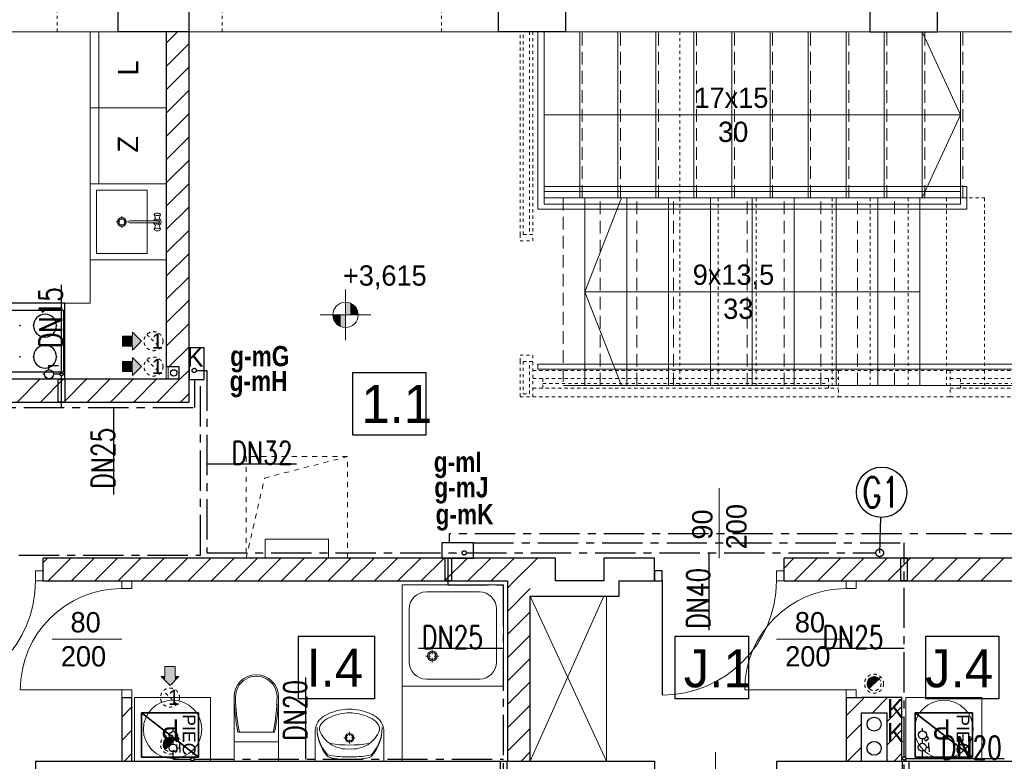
# Model space of a CAD drawing. Extents: x -220425 to -32551, y -64521 to 77206.
# Tile 49 of 59: x -179637 to -171876, y 36473 to 42319. Entities that reach past the tile are written whole.
import ezdxf
from ezdxf.enums import TextEntityAlignment as Align
from ezdxf.lldxf.tags import DXFTag

# ---------------------------------------------------------------- set-up
doc = ezdxf.new("R2010")
doc.units = 0
doc.header["$MEASUREMENT"] = 0
for name, pattern in [('Hidden Line', [50, 25, -25]), ('Hidden Line copy', [80, 40, -40]), ('Krawędzie ukryte', [150, 100, -50]), ('MITTE', [50.8, 31.75, -6.35, 6.35, -6.35])]:
    doc.linetypes.add(name, pattern=pattern)
for name, color, linetype in [('#op-kan-san', 3, 'Continuous'), ('#opisy', 252, 'Continuous'), ('_MK_opis gazu', 3, 'Continuous'), ('armatura', 6, 'Continuous'), ('Drzwi ArchiCAD', 7, 'Continuous')]:
    doc.layers.add(name, color=color, linetype=linetype)
for name, color, linetype, lineweight, true_color in [('Arch balustrady_Nr_Pióra__3', 7, 'Continuous', 18, 0xff6600), ('Arch drzwi_Nr_Pióra__4', 7, 'Continuous', 9, 0x029e21), ('Arch obudowy GK_Nr_Pióra__9', 7, 'Continuous', 13, 0x3dad99), ('Arch okna_Nr_Pióra__4', 7, 'Continuous', 9, 0x029e21), ('Arch schody_Nr_Pióra__25', 7, 'Continuous', 13, 0x40a5ff), ('Arch stropy_Nr_Pióra__4', 7, 'Continuous', 9, 0x029e21), ('arch wypelnienia_Nr_Pióra__89', 7, 'Continuous', 20, 0x71cebe), ('Arch wyposarzenie_Nr_Pióra__9', 7, 'Continuous', 13, 0x3dad99), ('Arch wyposazenie_Nr_Pióra__9', 7, 'Continuous', 13, 0x3dad99), ('Arch ściany zewnętrzne_Nr_Pióra__9', 7, 'Continuous', 13, 0x3dad99)]:
    doc.layers.add(name, color=color, linetype=linetype, lineweight=lineweight, true_color=true_color)
for name, color, linetype, lineweight in [('Arch IS_Nr_Pióra__52', 34, 'Continuous', 25), ('Arch IS_Nr_Pióra__75', 6, 'Continuous', 20), ('Arch kominy_Nr_Pióra__1', 7, 'Continuous', 25), ('Arch kominy_Nr_Pióra__10', 134, 'Continuous', 18), ('Arch kominy_Nr_Pióra__21', 7, 'Continuous', 9), ('Arch opisy_Nr_Pióra__21', 7, 'Continuous', 9), ('arch wypelnienia_Nr_Pióra__21', 7, 'Continuous', 9), ('Arch wyposazenie_Nr_Pióra__100', 2, 'Continuous', 25), ('Arch wyposazenie_Nr_Pióra__26', 5, 'Continuous', 35), ('Arch ściany nośne_Nr_Pióra__21', 7, 'Continuous', 9), ('Arch ściany nośne_Nr_Pióra__27', 7, 'Continuous', 30), ('Drzwi ArchiCAD_Nr_Pióra__27', 7, 'Continuous', 30), ('Drzwi ArchiCAD_Nr_Pióra__5', 7, 'Continuous', 13), ('INWENT OPISY_Nr_Pióra__52', 34, 'Continuous', 25), ('INWENT RZĘDNE_Nr_Pióra__21', 7, 'Continuous', 9), ('INWENT. DRZWI_Nr_Pióra__101', 8, 'Continuous', 13), ('INWENT. DRZWI_Nr_Pióra__5', 7, 'Continuous', 13), ('INWENT. OKNA_Nr_Pióra__101', 8, 'Continuous', 13), ('INWENT.ŚCIANY_Nr_Pióra__1', 7, 'Continuous', 25), ('INWENT.ŚCIANY_Nr_Pióra__101', 8, 'Continuous', 13), ('IS_Zimna_woda', 5, 'SOLID', 30), ('Istniejące schody_Nr_Pióra__21', 7, 'Continuous', 9), ('Istniejące schody_Nr_Pióra__5', 7, 'Continuous', 13), ('Istniejące stropy_Nr_Pióra__5', 7, 'Continuous', 13)]:
    doc.layers.add(name, color=color, linetype=linetype, lineweight=lineweight)
doc.styles.add('GENERATED_STYLE_2', font='txt')
doc.styles.add('GENERATED_STYLE_4', font='txt')
doc.styles.add('GENERATED_STYLE_6', font='txt')
doc.styles.add('GENERATED_STYLE_8', font='arial.ttf')
doc.styles.add('ROMANS', font='romans.shx', dxfattribs={"width": 0.85, "height": 0.11})
doc.styles.get("Standard").update_dxf_attribs({"font": 'txt', "bigfont": 'BIGFONT.SHX'})
tags = doc.linetypes.add('SOLID', pattern=[10, 10, 0]).pattern_tags.tags
tags[6:7] = [DXFTag(74, 4), DXFTag(75, 0), DXFTag(340, '0'), DXFTag(46, 0.0), DXFTag(50, 0.0), DXFTag(44, 0.0), DXFTag(45, 0.0)]
tags[4:5] = [DXFTag(74, 4), DXFTag(75, 0), DXFTag(340, '0'), DXFTag(46, 0.0), DXFTag(50, 0.0), DXFTag(44, 0.0), DXFTag(45, 0.0)]

# ---------------------------------------------------------------- blocks, each defined once
blk = doc.blocks.new('A$C68B81502')
at = {"color": 252}
for p, q in [((20241.7, 9058.3), (20241.7, 9552.4)), ((20241.7, 9552.4), (20817.7, 9552.4)), ((20817.7, 9552.4), (20817.7, 9058.3)), ((20817.7, 9058.3), (20241.7, 9058.3)), ((19811.7, 6979.1), (19811.7, 7473.2)), ((19811.7, 7473.2), (20411.7, 7473.2)), ((20411.7, 7473.2), (20411.7, 6979.1)), ((22783.3, 6979.1), (22783.3, 7473.2)), ((22783.3, 7473.2), (23359.3, 7473.2)), ((23359.3, 7473.2), (23359.3, 6979.1)), ((24757.4, 6979.1), (24757.4, 7473.2)), ((24757.4, 7473.2), (25333.4, 7473.2)), ((25333.4, 7473.2), (25333.4, 6979.1)), ((20411.7, 6979.1), (19811.7, 6979.1)), ((23359.3, 6979.1), (22783.3, 6979.1)), ((25333.4, 6979.1), (24757.4, 6979.1))]:
    blk.add_line(p, q, dxfattribs=at)
at = {"layer": 'Arch balustrady_Nr_Pióra__3', "color": 252, "linetype": 'Continuous'}
for p, q in [((21700, 10840), (21700, 12240)), ((21750, 10880), (21750, 12240)), ((21750, 11020), (25080, 11020)), ((21750, 10980), (25030, 10980)), ((25030, 10880), (25030, 10980)), ((25080, 10840), (25080, 11020)), ((21750, 10880), (25030, 10880)), ((21700, 10840), (25080, 10840)), ((21700, 9580), (21700, 9620)), ((21700, 9620), (27360, 9620)), ((21700, 9580), (27360, 9580))]:
    blk.add_line(p, q, dxfattribs=at)
at = {"layer": 'Arch IS_Nr_Pióra__52', "color": 252, "linetype": 'Continuous'}
for centre, radius in [((18830, 9550), 25), ((24350, 6780), 55), ((24350, 6590), 55)]:
    blk.add_circle(centre, radius, dxfattribs=at)
at = {"layer": 'Arch IS_Nr_Pióra__75', "linetype": 'Continuous'}
blk.add_line((21860, 7910), (22200, 7910), dxfattribs=at)
at = {"layer": 'Arch kominy_Nr_Pióra__1', "color": 252, "linetype": 'Continuous'}
for points in [[(18505, 9730), (18505, 9870), (18575, 9800)], [(18505, 9760), (18425, 9840), (18505, 9840)], [(18425, 9760), (18425, 9840), (18505, 9760)], [(18505, 9560), (18425, 9640), (18505, 9640)], [(18425, 9560), (18425, 9640), (18505, 9560)], [(18505, 9530), (18505, 9670), (18575, 9600)], [(18800, 7085), (18760, 7235), (18800, 7235)], [(18760, 7125), (18760, 7235), (18800, 7085)], [(18840, 7125), (18800, 7235), (18840, 7235)], [(18800, 7085), (18800, 7235), (18840, 7125)], [(18760, 7125), (18730, 7155), (18760, 7155)], [(18840, 7125), (18840, 7155), (18870, 7155)]]:
    blk.add_solid(points, dxfattribs=at)
at = {"layer": 'Arch kominy_Nr_Pióra__21', "color": 252, "linetype": 'Continuous'}
for p, q in [((18505, 9870), (18575, 9800)), ((18505, 9840), (18505, 9870)), ((18425, 9840), (18505, 9840)), ((18425, 9840), (18425, 9760)), ((18575, 9800), (18505, 9730)), ((18425, 9760), (18505, 9760)), ((18505, 9760), (18505, 9730)), ((18425, 9640), (18505, 9640)), ((18425, 9640), (18425, 9560)), ((18505, 9670), (18575, 9600)), ((18505, 9640), (18505, 9670)), ((18425, 9560), (18505, 9560)), ((18575, 9600), (18505, 9530)), ((18505, 9560), (18505, 9530)), ((18760, 7235), (18760, 7155)), ((18760, 7235), (18840, 7235)), ((18840, 7235), (18840, 7155)), ((18730, 7155), (18800, 7085)), ((18760, 7155), (18730, 7155)), ((18800, 7085), (18870, 7155)), ((18840, 7155), (18870, 7155))]:
    blk.add_line(p, q, dxfattribs=at)
at = {"layer": 'Arch kominy_Nr_Pióra__21', "color": 252, "linetype": 'Hidden Line'}
for p, q in [((18617, 9853), (18723, 9747)), ((18617, 9653), (18723, 9547)), ((24403, 7153), (24297, 7047)), ((18853, 6937), (18747, 7043)), ((18853, 6673), (18747, 6567))]:
    blk.add_line(p, q, dxfattribs=at)
for centre, radius in [((18670, 9800), 75), ((18670, 9600), 75), ((24350, 7100), 75), ((24350, 7100), 55), ((18800, 6990), 75), ((18800, 6620), 75), ((18800, 6620), 55)]:
    blk.add_circle(centre, radius, dxfattribs=at)
at = {"layer": 'Arch obudowy GK_Nr_Pióra__9', "color": 252, "linetype": 'Continuous'}
for p, q in [((18770, 9500), (18770, 9600)), ((18785, 9500), (18785, 9600))]:
    blk.add_line(p, q, dxfattribs=at)
at = {"layer": 'Arch okna_Nr_Pióra__4', "color": 252, "linetype": 'Continuous'}
for p, q in [((15970, 12240), (18390, 12240)), ((18950, 12240), (21390, 12240)), ((21920, 12240), (24320, 12240)), ((24850, 12240), (27250, 12240)), ((23130, 8090), (23130, 8640)), ((18420, 7450), (17870, 7450)), ((24130, 7450), (23580, 7450))]:
    blk.add_line(p, q, dxfattribs=at)
at = {"layer": 'Arch opisy_Nr_Pióra__21', "color": 252, "linetype": 'Continuous'}
for p, q in [((20241.7, 9058.3), (20241.7, 9552.4)), ((20241.7, 9552.4), (20817.7, 9552.4)), ((20817.7, 9552.4), (20817.7, 9058.3)), ((20817.7, 9058.3), (20241.7, 9058.3)), ((19811.7, 6979.1), (19811.7, 7473.2)), ((19811.7, 7473.2), (20411.7, 7473.2)), ((20411.7, 7473.2), (20411.7, 6979.1)), ((22783.3, 6979.1), (22783.3, 7473.2)), ((22783.3, 7473.2), (23359.3, 7473.2)), ((23359.3, 7473.2), (23359.3, 6979.1)), ((24757.4, 6979.1), (24757.4, 7473.2)), ((24757.4, 7473.2), (25333.4, 7473.2)), ((25333.4, 7473.2), (25333.4, 6979.1)), ((20411.7, 6979.1), (19811.7, 6979.1)), ((23359.3, 6979.1), (22783.3, 6979.1)), ((25333.4, 6979.1), (24757.4, 6979.1))]:
    blk.add_line(p, q, dxfattribs=at)
at = {"layer": 'Arch schody_Nr_Pióra__25', "color": 252, "linetype": 'Continuous'}
for p, q in [((22030, 10930), (22030, 12240)), ((22330, 10930), (22330, 12240)), ((22630, 10930), (22630, 12240)), ((22930, 10930), (22930, 12240)), ((23230, 10930), (23230, 12240)), ((23530, 10930), (23530, 12240)), ((23830, 10930), (23830, 12240)), ((24130, 10930), (24130, 12240)), ((24430, 10930), (24430, 12240)), ((24730, 10930), (24730, 12240)), ((25030, 10930), (25030, 12240)), ((22070, 9450), (22070, 10930)), ((22400, 9450), (22400, 10930)), ((22730, 9450), (22730, 10930)), ((23060, 9450), (23060, 10930)), ((23390, 9450), (23390, 10930)), ((23720, 9450), (23720, 10930)), ((24050, 9450), (24050, 10930)), ((24380, 9450), (24380, 10930)), ((24710, 9450), (24710, 10930))]:
    blk.add_line(p, q, dxfattribs=at)
at = {"layer": 'Arch stropy_Nr_Pióra__4', "color": 252, "linetype": 'Hidden Line copy'}
for p, q in [((19400, 8890), (19400, 8090)), ((20200, 8890), (19400, 8890)), ((19545.3, 8721), (20200, 8890)), ((20200, 8090), (20200, 8890)), ((19400, 8090), (19545.3, 8721)), ((19400, 8090), (20200, 8090))]:
    blk.add_line(p, q, dxfattribs=at)
at = {"layer": 'arch wypelnienia_Nr_Pióra__21', "color": 252, "linetype": 'Continuous'}
for p, q in [((24311.1, 7061.1), (24388.9, 7138.9)), ((18761.1, 6581.1), (18838.9, 6658.9))]:
    blk.add_line(p, q, dxfattribs=at)
for centre, start, end in [((24350, 7100), 45, 180), ((24350, 7100), 180, 225), ((18800, 6620), 45, 180), ((18800, 6620), 180, 225)]:
    blk.add_arc(centre, 55, start, end, dxfattribs=at)
at = {"layer": 'arch wypelnienia_Nr_Pióra__89', "color": 252, "linetype": 'Continuous'}
for points in [[(24350, 7100), (24311.1, 7138.9), (24350, 7155)], [(24350, 7100), (24350, 7155), (24388.9, 7138.9)], [(24299.2, 7079), (24295, 7100), (24299.2, 7110.1)], [(24311.1, 7061.1), (24299.2, 7110.1), (24311.1, 7138.9)], [(24299.2, 7079), (24299.2, 7110.1), (24311.1, 7061.1)], [(24311.1, 7061.1), (24311.1, 7138.9), (24350, 7100)], [(18800, 6620), (18761.1, 6658.9), (18800, 6675)], [(18800, 6620), (18800, 6675), (18838.9, 6658.9)], [(18749.2, 6599), (18745, 6620), (18749.2, 6630.1)], [(18761.1, 6581.1), (18749.2, 6630.1), (18761.1, 6658.9)], [(18749.2, 6599), (18749.2, 6630.1), (18761.1, 6581.1)], [(18761.1, 6581.1), (18761.1, 6658.9), (18800, 6620)]]:
    blk.add_solid(points, dxfattribs=at)
at = {"layer": 'Arch wyposarzenie_Nr_Pióra__9', "color": 252, "linetype": 'Continuous'}
for p, q in [((18677.4, 10800.4), (18676, 10797.6)), ((18688, 10760.1), (18676, 10797.6)), ((18676, 10797.6), (18677.4, 10794.8)), ((18677.4, 10800.4), (18681.2, 10805.6)), ((18677.4, 10794.8), (18681.6, 10792.3)), ((18684.7, 10807.6), (18681.2, 10805.6)), ((18681.6, 10792.3), (18688, 10790.5)), ((18690, 10809.1), (18684.7, 10807.6)), ((18688, 10790.5), (18695.8, 10789.5)), ((18696.5, 10810), (18690, 10809.1)), ((18695.8, 10789.5), (18704.2, 10789.5)), ((18703.5, 10810), (18696.5, 10810)), ((18710, 10809.1), (18703.5, 10810)), ((18704.2, 10789.5), (18712, 10790.5)), ((18715.3, 10807.6), (18710, 10809.1)), ((18712, 10760.1), (18724, 10797.6)), ((18712, 10790.5), (18718.4, 10792.3)), ((18718.8, 10805.6), (18715.3, 10807.6)), ((18718.4, 10792.3), (18722.6, 10794.8)), ((18722.6, 10800.4), (18718.8, 10805.6)), ((18724, 10797.6), (18722.6, 10800.4)), ((18722.6, 10794.8), (18724, 10797.6)), ((18374.5, 10740), (18403.3, 10740)), ((18420, 10756.7), (18420, 10785.5)), ((18420, 10694.5), (18420, 10723.3)), ((18436.7, 10740), (18465.5, 10740)), ((18701.4, 10747.9), (18481.1, 10747.9)), ((18481.1, 10732.1), (18701.4, 10732.1)), ((18688, 10719.9), (18676, 10682.4)), ((18712, 10719.9), (18724, 10682.4)), ((18677.4, 10685.2), (18676, 10682.4)), ((18676, 10682.4), (18677.4, 10679.6)), ((18681.6, 10687.7), (18677.4, 10685.2)), ((18677.4, 10679.6), (18681.2, 10674.4)), ((18681.2, 10674.4), (18684.7, 10672.4)), ((18688, 10689.5), (18681.6, 10687.7)), ((18684.7, 10672.4), (18690, 10670.9)), ((18695.8, 10690.5), (18688, 10689.5)), ((18690, 10670.9), (18696.5, 10670)), ((18704.2, 10690.5), (18695.8, 10690.5)), ((18696.5, 10670), (18703.5, 10670)), ((18703.5, 10670), (18710, 10670.9)), ((18712, 10689.5), (18704.2, 10690.5)), ((18710, 10670.9), (18715.3, 10672.4)), ((18718.4, 10687.7), (18712, 10689.5)), ((18715.3, 10672.4), (18718.8, 10674.4)), ((18722.6, 10685.2), (18718.4, 10687.7)), ((18722.6, 10679.6), (18718.8, 10674.4)), ((18724, 10682.4), (18722.6, 10685.2)), ((18722.6, 10679.6), (18724, 10682.4)), ((20630, 7880), (20630, 6490)), ((21430, 7880), (20630, 7880)), ((20630, 7880), (20630, 7080)), ((21430, 7880), (21430, 7080)), ((21238.8, 7823.7), (20821.2, 7823.7)), ((20686.2, 7688.7), (20686.2, 7271.2)), ((21373.8, 7688.7), (21373.8, 7271.2)), ((20852.3, 7317.8), (20816.6, 7317.8)), ((20867.8, 7333.3), (20867.8, 7369)), ((20867.8, 7266.6), (20867.8, 7302.3)), ((20919, 7317.8), (20883.3, 7317.8)), ((21430, 7080), (20630, 7080)), ((21238.8, 7136.2), (20821.2, 7136.2)), ((19945.1, 6490), (19945.1, 6718.5)), ((20215, 6690), (20215, 6718.8)), ((20485.1, 6490), (20485.1, 6718.5)), ((20198.3, 6673.3), (20169.5, 6673.3)), ((20215, 6627.8), (20215, 6656.7)), ((20260.5, 6673.3), (20231.7, 6673.3)), ((19945.1, 6490), (20485.1, 6490)), ((20300.2, 6490), (20130, 6490))]:
    blk.add_line(p, q, dxfattribs=at)
for centre, radius in [((18420, 10740), 35), ((18420, 10740), 25), ((20867.8, 7317.8), 39.4), ((20867.8, 7317.8), 28.1), ((18820, 6740), 230), ((24900, 6740), 230), ((20215, 6673.3), 35), ((20215, 6673.3), 25)]:
    blk.add_circle(centre, radius, dxfattribs=at)
for centre, radius, start, end in [((18481.1, 10740), 7.88, 90, 270), ((18700, 10740), 30, 117.97653, 164.77469), ((18700, 10740), 30, 195.22531, 242.02347), ((18700, 10740), 16.8, 208.05488, 151.94512), ((18700, 10740), 8, 280, 80), ((18700, 10740), 30, 297.97653, 62.02347), ((20821.2, 7688.7), 135, 90, 180), ((21238.8, 7688.7), 135, 0, 90), ((20821.2, 7271.2), 135, 180, 270), ((21238.8, 7271.2), 135, 270, 0), ((20082.3, 6724.4), 137.4, 128.74542, 182.45518), ((20129.4, 6665.4), 212.8, 117.15714, 128.68481), ((20191.7, 6572.7), 293, 99.99776, 129.28506), ((20228.8, 6456.4), 444.2, 94.20524, 116.2597), ((20215.1, 6553.4), 316.7, 76.43339, 103.56661), ((20215.1, 6630), 270, 85.98758, 94.01242), ((20201.4, 6456.4), 444.2, 63.7403, 85.79476), ((20238.5, 6572.7), 293, 50.71494, 80.00224), ((20300.9, 6665.4), 212.8, 51.31519, 62.84286), ((20347.9, 6724.4), 137.4, 357.54482, 51.25458), ((20298.6, 6748.1), 339.6, 179.09275, 219.33522), ((20264.1, 6749.9), 305.1, 179.32329, 221.47551), ((20059.1, 6738.1), 80.9, 130.80161, 183.93061), ((20131.6, 6748), 339.6, 320.74225, 0.98472), ((20166.1, 6749.8), 305.1, 318.60196, 0.75418), ((20371.1, 6738.1), 80.9, 356.06939, 49.19839), ((20202.2, 6821), 240.7, 201.55193, 237.15578), ((20228, 6821), 240.7, 302.84422, 338.44807), ((20215.1, 7600.8), 984.9, 261.17345, 278.82043), ((20195.8, 6824.9), 240.6, 238.94394, 274.60598), ((20234.4, 6824.9), 240.6, 265.39402, 301.05606), ((20069.2, 6577.6), 45, 221.47551, 262.16955), ((20070.7, 6561.4), 45, 219.33522, 257.30598), ((20220.3, 7676.1), 1153.8, 262.16955, 269.75502), ((20208.6, 7676.1), 1153.8, 270.32245, 277.90792), ((20361.2, 6577.8), 45, 277.90792, 318.60197), ((20359.7, 6561.6), 45, 282.77149, 320.74225), ((20209.4, 7176.9), 675.9, 257.30598, 270.51028), ((20220.2, 7176.9), 675.9, 269.56719, 282.77149)]:
    blk.add_arc(centre, radius, start, end, dxfattribs=at)
at = {"layer": 'Arch wyposazenie_Nr_Pióra__100', "color": 252, "linetype": 'Continuous'}
for p, q in [((17970, 10100), (17370, 10100)), ((17970, 9500), (17970, 10100)), ((17380, 10045), (17960, 10045)), ((17960, 10045), (17960, 9555)), ((17960, 9555), (17380, 9555)), ((17970, 9500), (17370, 9500))]:
    blk.add_line(p, q, dxfattribs=at)
for centre, start, end in [((17815, 9922.5), 0, 180), ((17815, 9922.5), 180, 0), ((17815, 9677.5), 0, 180), ((17815, 9677.5), 180, 0)]:
    blk.add_arc(centre, 90, start, end, dxfattribs=at)
for p in [(17615, 9922.5), (17725, 9922.5), (17905, 9922.5), (17615, 9677.5), (17725, 9677.5), (17905, 9677.5)]:
    blk.add_point(p, dxfattribs=at)
at = {"layer": 'Arch wyposazenie_Nr_Pióra__26', "color": 252, "linetype": 'Continuous'}
for p, q in [((19025, 6520), (18575, 6870)), ((18575, 6520), (18575, 6870)), ((18575, 6870), (19025, 6870)), ((19025, 6870), (19025, 6520)), ((25125, 6520), (24675, 6870)), ((24675, 6520), (24675, 6870)), ((24675, 6870), (25125, 6870)), ((25125, 6870), (25125, 6520)), ((19025, 6520), (18575, 6520)), ((25125, 6520), (24675, 6520))]:
    blk.add_line(p, q, dxfattribs=at)
at = {"layer": 'Arch wyposazenie_Nr_Pióra__9', "color": 252, "linetype": 'Continuous'}
for p, q in [((18170, 12240), (18170, 11640)), ((18770, 12240), (18170, 12240)), ((18170, 12240), (18170, 10100)), ((18240, 12240), (18240, 11640)), ((18770, 11640), (18770, 12240)), ((18170, 11640), (18770, 11640)), ((18170, 11040), (18170, 11640)), ((18170, 11640), (18770, 11640)), ((18240, 11040), (18240, 11640)), ((18770, 11640), (18770, 11040)), ((18770, 11040), (18170, 11040)), ((18170, 11040), (18770, 11040)), ((18170, 11040), (18170, 10440)), ((18720, 11040), (18220, 11040)), ((18770, 11040), (18770, 10440)), ((18220, 10490), (18220, 10990)), ((18220, 10990), (18620, 10990)), ((18620, 10990), (18620, 10490)), ((18620, 10490), (18220, 10490)), ((18170, 10440), (18770, 10440)), ((16490, 10100), (18170, 10100)), ((19550, 8240), (20050, 8240)), ((19550, 8090), (19550, 8240)), ((20050, 8240), (20050, 8090)), ((22240, 6490), (21640, 7790)), ((22220, 7790), (21640, 6490)), ((22240, 6490), (22240, 7790)), ((19120, 6990), (18520, 6990)), ((18520, 6990), (18520, 6490)), ((19120, 6490), (19120, 6990)), ((19305, 6996.1), (19305, 6640)), ((19655, 6996.1), (19655, 6640)), ((25200, 6990), (24600, 6990)), ((24600, 6990), (24600, 6490)), ((25200, 6490), (25200, 6990)), ((19624.8, 6717.8), (19335.2, 6717.8)), ((19305, 6640), (19305, 6490)), ((19305, 6640), (19655, 6640)), ((19655, 6640), (19655, 6490)), ((18520, 6490), (19120, 6490)), ((24600, 6490), (25200, 6490))]:
    blk.add_line(p, q, dxfattribs=at)
for centre, major_axis, start_param, end_param in [((19480, 6996.1), (-175, 0), 3.141593, 6.283185), ((19480, 6996.1), (-163.6, 0), 3.141593, 6.298351), ((20806.2, 7016.1), (-1501.3, 0), 0.013398, 0.201367), ((20806.2, 7016.1), (-1489.9, 0), 0.013398, 0.202926), ((18153.8, 7016.1), (-1489.9, 0), 2.938667, 3.128195), ((18153.8, 7016.1), (-1501.3, 0), 2.940225, 3.128195)]:
    blk.add_ellipse(centre, major_axis=major_axis, ratio=0.99359, start_param=start_param, end_param=end_param, dxfattribs=at)
at = {"layer": 'Arch ściany nośne_Nr_Pióra__21', "color": 252, "linetype": 'Continuous'}
for p, q in [((18770, 12150.1), (18859.9, 12240)), ((18770, 11966.2), (18950, 12146.2)), ((18770, 11782.4), (18950, 11962.4)), ((18770, 11598.5), (18950, 11778.5)), ((18770, 11414.7), (18950, 11594.7)), ((18770, 11230.8), (18950, 11410.8)), ((18770, 11047), (18950, 11227)), ((18770, 10863.1), (18950, 11043.1)), ((18770, 10679.3), (18950, 10859.3)), ((18770, 10495.4), (18950, 10675.4)), ((18770, 10311.6), (18950, 10491.6)), ((18770, 10127.8), (18950, 10307.8)), ((18770, 9943.9), (18950, 10123.9)), ((18770, 9760.1), (18950, 9940.1)), ((18793.8, 9600), (18950, 9756.2)), ((18872.4, 9494.7), (18950, 9572.4)), ((17594.6, 9320), (17774.6, 9500)), ((17778.4, 9320), (17958.4, 9500)), ((17962.2, 9320), (18142.2, 9500)), ((18146.1, 9320), (18326.1, 9500)), ((18329.9, 9320), (18509.9, 9500)), ((18513.8, 9320), (18693.8, 9500)), ((18697.6, 9320), (18872.4, 9494.7)), ((18881.5, 9320), (18928.9, 9367.4)), ((18928.9, 9367.4), (18950, 9388.5)), ((17800, 8054.7), (17835.3, 8090)), ((17839.2, 7910), (18019.2, 8090)), ((18023, 7910), (18203, 8090)), ((18206.9, 7910), (18386.9, 8090)), ((18390.7, 7910), (18570.7, 8090)), ((18574.6, 7910), (18754.6, 8090)), ((18758.4, 7910), (18938.4, 8090)), ((18942.3, 7910), (19122.3, 8090)), ((19126.1, 7910), (19306.1, 8090)), ((19310, 7910), (19490, 8090)), ((19493.8, 7910), (19673.8, 8090)), ((19677.7, 7910), (19857.7, 8090)), ((19861.5, 7910), (20041.5, 8090)), ((20045.4, 7910), (20225.4, 8090)), ((20229.2, 7910), (20409.2, 8090)), ((20413.1, 7910), (20593.1, 8090)), ((20596.9, 7910), (20776.9, 8090)), ((20780.7, 7910), (20960.7, 8090)), ((20964.6, 7910), (21144.6, 8090)), ((21148.4, 7910), (21328.4, 8090)), ((21332.3, 7910), (21512.3, 8090)), ((21516.1, 7910), (21696.1, 8090)), ((23640, 8011.5), (23718.5, 8090)), ((23722.3, 7910), (23902.3, 8090)), ((23906.2, 7910), (24086.2, 8090)), ((24090, 7910), (24270, 8090)), ((24273.9, 7910), (24453.9, 8090)), ((24457.7, 7910), (24637.7, 8090)), ((24641.6, 7910), (24821.6, 8090)), ((24825.4, 7910), (25005.4, 8090)), ((25009.2, 7910), (25189.2, 8090)), ((25193.1, 7910), (25373.1, 8090)), ((21460, 7853.9), (21516.1, 7910)), ((21460, 7670), (21640, 7850)), ((21460, 7486.2), (21640, 7666.2)), ((21460, 7302.3), (21640, 7482.3)), ((21460, 7118.5), (21640, 7298.5)), ((21460, 6934.6), (21640, 7114.6)), ((24250, 6966.9), (24273.1, 6990)), ((24336.9, 6870), (24456.9, 6990)), ((18420, 6836.2), (18500, 6916.2)), ((21460, 6750.8), (21640, 6930.8)), ((24130, 6846.9), (24250, 6966.9)), ((24450, 6799.2), (24570, 6919.2)), ((24130, 6663.1), (24250, 6783.1)), ((18420, 6652.3), (18500, 6732.3)), ((21460, 6566.9), (21640, 6746.9)), ((24450, 6615.4), (24570, 6735.4)), ((24140.8, 6490), (24250, 6599.2)), ((18441.5, 6490), (18500, 6548.5)), ((21566.9, 6490), (21640, 6563.1)), ((24508.5, 6490), (24570, 6551.5))]:
    blk.add_line(p, q, dxfattribs=at)
at = {"layer": 'Arch ściany nośne_Nr_Pióra__27', "color": 252, "linetype": 'Continuous'}
for p, q in [((18950, 12240), (18770, 12240)), ((18770, 12240), (18770, 9600)), ((18950, 9600), (18950, 12240)), ((18770, 9600), (18870, 9600)), ((18870, 9600), (18870, 9500)), ((18950, 9320), (18950, 9600)), ((18870, 9500), (12760, 9500)), ((12640, 9320), (18950, 9320)), ((21840, 8090), (17800, 8090)), ((17800, 7990), (17800, 8090)), ((21840, 7910), (21840, 8090)), ((22220, 8090), (22220, 7910)), ((22340, 8090), (22220, 8090)), ((22620, 8090), (22340, 8090)), ((22620, 7990), (22620, 8090)), ((22620, 7990), (22620, 8090)), ((27360, 8090), (23640, 8090)), ((23640, 7990), (23640, 8090)), ((17800, 7910), (17800, 7990)), ((22620, 7910), (22620, 7990)), ((22620, 7990), (22620, 7910)), ((22680, 7990), (22620, 7990)), ((22620, 7910), (22620, 7990)), ((22620, 7910), (22620, 7990)), ((22680, 7910), (22680, 7990)), ((23640, 7910), (23640, 7990)), ((17800, 7910), (18420, 7910)), ((18420, 7910), (18500, 7910)), ((18500, 7910), (21460, 7910)), ((21460, 7910), (21460, 6490)), ((22220, 7910), (21840, 7910)), ((22340, 7790), (22340, 7910)), ((22340, 7910), (22620, 7910)), ((22619.2, 7910), (22620, 7910.8)), ((22620, 7910), (22680, 7910)), ((22680, 7910), (22680, 7010)), ((23640, 7910), (24130, 7910)), ((24130, 7910), (24210, 7910)), ((24210, 7910), (24250, 7910)), ((24250, 7910), (27360, 7910)), ((21640, 6490), (21640, 7790)), ((21640, 7790), (21840, 7790)), ((21840, 7790), (22220, 7790)), ((22220, 7790), (22340, 7790)), ((18420, 6990), (18420, 6490)), ((18420, 6990), (18500, 6990)), ((18500, 6490), (18500, 6990)), ((24130, 6990), (24130, 6490)), ((24130, 6990), (24210, 6990)), ((24210, 6990), (24250, 6990)), ((24570, 6990), (24250, 6990)), ((24570, 6490), (24570, 6990)), ((24250, 6490), (24250, 6870)), ((24250, 6870), (24450, 6870)), ((24450, 6870), (24450, 6490)), ((18420, 6490), (18500, 6490)), ((21460, 6490), (21640, 6490)), ((24130, 6490), (24250, 6490)), ((24450, 6490), (24570, 6490))]:
    blk.add_line(p, q, dxfattribs=at)
at = {"layer": 'Arch ściany zewnętrzne_Nr_Pióra__9', "color": 252, "linetype": 'Continuous'}
blk.add_line((19655, 6490), (19305, 6490), dxfattribs=at)
at = {"layer": 'Drzwi ArchiCAD_Nr_Pióra__27', "color": 252, "linetype": 'Continuous'}
for p, q in [((17800, 7910), (17800, 7990)), ((22620, 7910), (22620, 7990)), ((23640, 7910), (23640, 7990)), ((23640, 7910), (23640, 7990)), ((18420, 7910), (18500, 7910)), ((24130, 7910), (24210, 7910)), ((18420, 6990), (18500, 6990)), ((24130, 6990), (24210, 6990))]:
    blk.add_line(p, q, dxfattribs=at)
at = {"layer": 'Drzwi ArchiCAD_Nr_Pióra__5', "color": 252, "linetype": 'Continuous'}
for p, q in [((17740, 7990), (17740, 7910)), ((17800, 7990), (17740, 7990)), ((17800, 7910), (17800, 7990)), ((22680, 7990), (22620, 7990)), ((22620, 7990), (22620, 7910)), ((22680, 7910), (22680, 7990)), ((23580, 7990), (23580, 7910)), ((23640, 7990), (23580, 7990)), ((23640, 7990), (23580, 7990)), ((23580, 7990), (23580, 7910)), ((23640, 7910), (23640, 7990)), ((23640, 7910), (23640, 7990)), ((17740, 7910), (17800, 7910)), ((18420, 7910), (18500, 7910)), ((18420, 7850), (18420, 7910)), ((18500, 7850), (18420, 7850)), ((18500, 7910), (18500, 7850)), ((22620, 7910), (22680, 7910)), ((22680, 7910), (22680, 7010)), ((23580, 7910), (23640, 7910)), ((23580, 7910), (23640, 7910)), ((24130, 7910), (24210, 7910)), ((24130, 7850), (24130, 7910)), ((24210, 7850), (24130, 7850)), ((24210, 7910), (24210, 7850)), ((18420, 7050), (17620, 7050)), ((18420, 7050), (18500, 7050)), ((18420, 6990), (18420, 7050)), ((18500, 6990), (18420, 6990)), ((18500, 7050), (18500, 6990)), ((24130, 7050), (23330, 7050)), ((24130, 7050), (24210, 7050)), ((24130, 6990), (24130, 7050)), ((24210, 6990), (24130, 6990)), ((24210, 7050), (24210, 6990))]:
    blk.add_line(p, q, dxfattribs=at)
for centre, radius, start, end in [((16840, 7910), 900, 270, 0), ((18420, 7050), 800, 90, 180), ((22680, 7910), 900, 270, 0), ((22680, 7910), 900, 270, 0), ((24130, 7050), 800, 90, 180)]:
    blk.add_arc(centre, radius, start, end, dxfattribs=at)
at = {"layer": 'INWENT RZĘDNE_Nr_Pióra__21', "color": 252, "linetype": 'Continuous'}
for p, q in [((20183.7, 9807.2), (20183.7, 10207.2)), ((19983.7, 10007.2), (20383.7, 10007.2))]:
    blk.add_line(p, q, dxfattribs=at)
blk.add_circle((20183.7, 10007.2), 100, dxfattribs=at)
for points in [[(20183.7, 10007.2), (20183.7, 10107.2), (20221.9, 10007.2)], [(20221.9, 10007.2), (20183.7, 10107.2), (20221.9, 10099.6)], [(20221.9, 10007.2), (20221.9, 10099.6), (20254.4, 10007.2)], [(20254.4, 10007.2), (20221.9, 10099.6), (20254.4, 10077.9)], [(20254.4, 10007.2), (20254.4, 10077.9), (20276.1, 10007.2)], [(20276.1, 10007.2), (20254.4, 10077.9), (20276.1, 10045.5)], [(20276.1, 10007.2), (20276.1, 10045.5), (20283.7, 10007.2)], [(20091.3, 9968.9), (20083.7, 10007.2), (20091.3, 10007.2)], [(20091.3, 9968.9), (20091.3, 10007.2), (20113, 9936.5)], [(20113, 9936.5), (20091.3, 10007.2), (20113, 10007.2)], [(20113, 9936.5), (20113, 10007.2), (20145.4, 9914.8)], [(20145.4, 9914.8), (20113, 10007.2), (20145.4, 10007.2)], [(20145.4, 9914.8), (20145.4, 10007.2), (20183.7, 9907.2)], [(20183.7, 9907.2), (20145.4, 10007.2), (20183.7, 10007.2)]]:
    blk.add_solid(points, dxfattribs=at)
at = {"layer": 'INWENT. DRZWI_Nr_Pióra__101', "color": 252, "linetype": 'Hidden Line'}
for p, q in [((21560, 10640), (21560, 10590)), ((21660, 10590), (21660, 10640)), ((21560, 10590), (21660, 10590)), ((21560, 9690), (21660, 9690)), ((21560, 9640), (21560, 9690)), ((21660, 9690), (21660, 9640))]:
    blk.add_line(p, q, dxfattribs=at)
at = {"layer": 'INWENT. DRZWI_Nr_Pióra__5', "color": 252, "linetype": 'Continuous'}
blk.add_line((23100, 5660), (23100, 6560), dxfattribs=at)
at = {"layer": 'INWENT. OKNA_Nr_Pióra__101', "color": 252, "linetype": 'Hidden Line'}
for p, q in [((21660, 9505), (24070, 9505)), ((21740, 9430), (21740, 9505)), ((23990, 9430), (23990, 9505)), ((24950, 9505), (27360, 9505)), ((25030, 9430), (25030, 9505)), ((21660, 9430), (24070, 9430)), ((21740, 9467.5), (23990, 9467.5)), ((24950, 9430), (27360, 9430)), ((25030, 9467.5), (27280, 9467.5))]:
    blk.add_line(p, q, dxfattribs=at)
at = {"layer": 'INWENT.ŚCIANY_Nr_Pióra__1', "color": 252, "linetype": 'Continuous'}
for p, q in [((18390, 12240), (18390, 12660)), ((18950, 12240), (18950, 12660)), ((21390, 12240), (21390, 12660)), ((21920, 12240), (21920, 12660)), ((24320, 12240), (24320, 12660)), ((24850, 12240), (24850, 12660)), ((18950, 12240), (18390, 12240)), ((21920, 12240), (21390, 12240)), ((24320, 12240), (24850, 12240)), ((17740, 6490), (22620, 6490)), ((17740, 6490), (17740, 6070)), ((22620, 6490), (22620, 6070)), ((23580, 6490), (28580, 6490)), ((23580, 6490), (23580, 6070))]:
    blk.add_line(p, q, dxfattribs=at)
at = {"layer": 'INWENT.ŚCIANY_Nr_Pióra__101', "color": 252, "linetype": 'Hidden Line'}
for p, q in [((17910, 12240), (17910, 12445)), ((19210, 12240), (19210, 12445)), ((20940, 12240), (20940, 12445)), ((17910, 12240), (18390, 12240)), ((18950, 12240), (19210, 12240)), ((21390, 12240), (20940, 12240)), ((21560, 10640), (21560, 12240)), ((21585, 10640), (21585, 12240)), ((21635, 12240), (21635, 10640)), ((21660, 12240), (21660, 10640)), ((22820, 12240), (22820, 10930)), ((22820, 10930), (22820, 9570)), ((23120, 10930), (23120, 9570)), ((23420, 10930), (23420, 9570)), ((23720, 10930), (23720, 9570)), ((24020, 10930), (24020, 9570)), ((24320, 10930), (24320, 9570)), ((24620, 10930), (24620, 9570)), ((24920, 10930), (24920, 9570)), ((25050, 10930), (25220, 10930)), ((25220, 10930), (25220, 9570)), ((21660, 10640), (21560, 10640)), ((21560, 9640), (21560, 9360)), ((21660, 9640), (21560, 9640)), ((21585, 9640), (21585, 9385)), ((21635, 9385), (21635, 9640)), ((21660, 9360), (21660, 9640)), ((21660, 9570), (24070, 9570)), ((22820, 9570), (22820, 9450)), ((23120, 9570), (23120, 9450)), ((23420, 9570), (23420, 9450)), ((23720, 9570), (23720, 9450)), ((24020, 9570), (24020, 9450)), ((24070, 9570), (24950, 9570)), ((24070, 9570), (24070, 9360)), ((24320, 9570), (24320, 9450)), ((24620, 9570), (24620, 9450)), ((24920, 9570), (24920, 9450)), ((24950, 9570), (27360, 9570)), ((24950, 9570), (24950, 9360)), ((25220, 9570), (25220, 9450)), ((21560, 9360), (21660, 9360)), ((21585, 9385), (21635, 9385)), ((21660, 9360), (24070, 9360)), ((24070, 9360), (24950, 9360)), ((24950, 9360), (27360, 9360))]:
    blk.add_line(p, q, dxfattribs=at)
at = {"layer": 'Istniejące schody_Nr_Pióra__5', "color": 252, "linetype": 'Krawędzie ukryte'}
for p, q in [((22050, 10930), (22050, 12240)), ((22350, 10930), (22350, 12240)), ((22650, 10930), (22650, 12240)), ((22950, 10930), (22950, 12240)), ((23250, 10930), (23250, 12240)), ((23550, 10930), (23550, 12240)), ((23850, 10930), (23850, 12240)), ((24150, 10930), (24150, 12240)), ((24450, 10930), (24450, 12240)), ((24750, 10930), (24750, 12240)), ((25050, 10930), (25050, 12240)), ((21900, 10930), (21900, 9450)), ((22190, 9450), (22190, 10930)), ((22480, 9450), (22480, 10930)), ((22770, 9450), (22770, 10930)), ((23060, 9450), (23060, 10930)), ((23350, 9450), (23350, 10930)), ((23640, 9450), (23640, 10930)), ((23930, 9450), (23930, 10930)), ((24220, 9450), (24220, 10930)), ((24510, 9450), (24510, 10930))]:
    blk.add_line(p, q, dxfattribs=at)
at = {"layer": 'Istniejące schody_Nr_Pióra__5', "color": 252, "linetype": 'Continuous'}
for p, q in [((25030, 11585), (24730, 12240)), ((21750, 11585), (25030, 11585)), ((25030, 11585), (24730, 10930)), ((21900, 10930), (24510, 10930)), ((22360, 10930), (22070, 10190)), ((22820, 10930), (25050, 10930)), ((22070, 10190), (22360, 9450)), ((24710, 10190), (22070, 10190))]:
    blk.add_line(p, q, dxfattribs=at)
at = {"layer": 'Istniejące stropy_Nr_Pióra__5', "color": 252, "linetype": 'Continuous'}
for p, q in [((21750, 12240), (21750, 10930)), ((21750, 10930), (21900, 10930)), ((27360, 9450), (21900, 9450))]:
    blk.add_line(p, q, dxfattribs=at)
at = {"layer": 'Arch drzwi_Nr_Pióra__4', "color": 252, "linetype": 'Continuous', "style": 'GENERATED_STYLE_6'}
for s, p in [('90', (23075.8, 8235.5)), ('200', (23344.5, 8159.3))]:
    blk.add_text(s, height=160, rotation=90, dxfattribs=at).set_placement(p)
for s, p in [('80', (18015.5, 7504.2)), ('80', (23725.5, 7504.2)), ('200', (17939.3, 7235.5)), ('200', (23649.3, 7235.5))]:
    blk.add_text(s, height=160, dxfattribs=at).set_placement(p)
at = {"layer": 'Arch kominy_Nr_Pióra__10', "color": 252, "linetype": 'Continuous', "style": 'GENERATED_STYLE_6'}
for p in [(18655.7, 9741.8), (18655.7, 9541.8), (18785.7, 6931.8)]:
    blk.add_text('1', height=120, dxfattribs=at).set_placement(p)
at = {"layer": 'Arch opisy_Nr_Pióra__21', "color": 252, "linetype": 'Continuous', "style": 'GENERATED_STYLE_4'}
for s, p in [('1.1', (20308.3, 9155.4)), ('I.4', (19875.9, 7076.2)), ('J.1', (22849.9, 7071.1)), ('J.4', (24752.5, 7071.1))]:
    blk.add_text(s, height=300, dxfattribs=at).set_placement(p)
at = {"layer": 'Arch opisy_Nr_Pióra__21', "color": 252, "linetype": 'Continuous', "style": 'GENERATED_STYLE_8'}
for p in [(18900.5, 6859.4), (25000.5, 6859.4)]:
    blk.add_text('PIEC', height=100, rotation=270, dxfattribs=at).set_placement(p)
at = {"layer": 'Arch wyposazenie_Nr_Pióra__9', "color": 252, "linetype": 'Continuous', "style": 'GENERATED_STYLE_6'}
for s, rotation, p in [('L', 90, (18549.6, 11894.3)), ('Z', 90, (18548.3, 11286.7)), ('P', 180, (18873.3, 6818.3)), ('P', 180, (24953.3, 6818.3))]:
    blk.add_text(s, height=160, rotation=rotation, dxfattribs=at).set_placement(p)
at = {"layer": 'INWENT OPISY_Nr_Pióra__52', "color": 252, "linetype": 'Continuous', "style": 'GENERATED_STYLE_6'}
for p in [(18930, 9600.2), (24450, 6830.2), (24450, 6640.2)]:
    blk.add_text('K', height=150, dxfattribs=at).set_placement(p)
at = {"layer": 'INWENT RZĘDNE_Nr_Pióra__21', "color": 252, "linetype": 'Continuous', "style": 'GENERATED_STYLE_2'}
blk.add_text('+3,615', height=160, dxfattribs=at).set_placement((20162.8, 10237.7))
at = {"layer": 'Istniejące schody_Nr_Pióra__21', "color": 252, "linetype": 'Continuous', "style": 'GENERATED_STYLE_6'}
for s, p in [('17x15', (22933.8, 11639.2)), ('30', (23120.5, 11370.5)), ('9x13,5', (22920.5, 10244.2)), ('33', (23160.5, 9975.5))]:
    blk.add_text(s, height=160, dxfattribs=at).set_placement(p)

msp = doc.modelspace()

# ---------------------------------------------------------------- linework, layer by layer
at = {"layer": '#op-kan-san', "color": 7}
for p, q in [((-179307.825, 39524.302), (-179307.825, 40230.269)), ((-178895.003, 38577.247), (-178895.003, 39260.913)), ((-178162.757, 38818.82), (-177456.469, 38818.82)), ((-174203.256, 37506.489), (-174203.256, 38115.617)), ((-176494.325, 37365.812), (-175822.38, 37365.812)), ((-173337.606, 37365.812), (-172665.662, 37365.812)), ((-177380.807, 36488.893), (-177380.807, 37133.877)), ((-172521.085, 36495.01), (-171876.102, 36495.01))]:
    msp.add_line(p, q, dxfattribs=at)
at = {"layer": '#opisy', "color": 7}
msp.add_line((-172858.055, 38115.617), (-172849.217, 38395.482), dxfattribs=at)
msp.add_circle((-172842.963, 38593.543), 198.159, dxfattribs=at)
at = {"layer": '_MK_opis gazu', "color": 6}
for p, q in [((-178397.552, 36577.438), (-178375.714, 36577.518)), ((-178375.714, 36577.518), (-178375.844, 36613.082)), ((-178375.714, 36577.518), (-178375.583, 36541.955)), ((-172491.321, 36583.555), (-172469.483, 36583.635)), ((-172469.483, 36583.635), (-172469.613, 36619.199)), ((-172469.483, 36583.635), (-172469.353, 36548.072))]:
    msp.add_line(p, q, dxfattribs=at)
for points in [[(-179332.825, 39304.897), (-179332.825, 39484.897), (-179282.825, 39484.806), (-179282.825, 39304.806), (-179332.825, 39304.897)], [(-176233.974, 38074.806), (-176233.974, 37894.806), (-176283.974, 37894.897), (-176283.974, 38074.897), (-176233.974, 38074.806)], [(-172640.662, 38074.806), (-172640.662, 37894.806), (-172690.662, 37894.897), (-172690.662, 38074.897), (-172640.662, 38074.806)], [(-175797.38, 36474.806), (-175797.38, 36054.806), (-175847.38, 36054.897), (-175847.38, 36474.897), (-175797.38, 36474.806)], [(-172627.38, 36474.806), (-172627.38, 36054.806), (-172677.38, 36054.897), (-172677.38, 36474.897), (-172627.38, 36474.806)]]:
    msp.add_lwpolyline(points, dxfattribs=at)
for centre in [(-178428.68, 36577.359), (-172522.449, 36583.477)]:
    msp.add_ellipse(centre, major_axis=(-21.93, -22.091), ratio=1, start_param=3.92699082, end_param=10.21017612, dxfattribs=at)
at = {"layer": 'armatura'}
for p, q in [((-179406.595, 39592.931), (-179332.407, 39592.931)), ((-179406.595, 39559.93), (-179406.595, 39592.931)), ((-178416.693, 36644.286), (-178399.356, 36626.949)), ((-178399.356, 36626.949), (-178378.981, 36647.325)), ((-178396.318, 36664.661), (-178378.981, 36647.325)), ((-172510.462, 36650.403), (-172493.126, 36633.067)), ((-172493.126, 36633.067), (-172472.751, 36653.442)), ((-172490.087, 36670.779), (-172472.751, 36653.442))]:
    msp.add_line(p, q, dxfattribs=at)
for centre, radius in [((-179406.595, 39524.302), 35.628), ((-172520.521, 36680.837), 32.053), ((-178426.752, 36674.72), 32.053)]:
    msp.add_circle(centre, radius, dxfattribs=at)
at = {"layer": 'IS_Zimna_woda', "color": 2, "linetype": 'MITTE', "ltscale": 10}
for p, q in [((-179442.223, 39524.302), (-179455.57, 39524.302)), ((-179320.325, 39524.302), (-179370.967, 39524.302)), ((-179307.825, 39260.913), (-179307.825, 39511.802)), ((-178257.184, 39260.913), (-178257.184, 39481.452)), ((-178212.347, 38097.326), (-178212.347, 39481.452)), ((-184684.41, 39260.913), (-178257.184, 39260.913)), ((-169635.464, 38266.392), (-176250.83, 38266.392)), ((-176250.83, 38266.392), (-176250.83, 38194.793)), ((-176061.006, 38194.793), (-172665.662, 38194.793)), ((-172665.662, 36507.51), (-172665.662, 38194.793)), ((-184216.602, 38097.326), (-178212.347, 38097.326)), ((-176258.974, 37864.852), (-176258.974, 38074.852)), ((-176258.974, 37864.852), (-175822.38, 37864.852)), ((-175822.38, 36013.364), (-175822.38, 37864.852)), ((-178426.752, 36706.773), (-178426.676, 36727.401)), ((-172520.521, 36712.89), (-172520.446, 36733.518)), ((-178426.877, 36608.435), (-178426.752, 36642.667)), ((-172520.647, 36614.552), (-172520.521, 36648.784)), ((-178427.316, 36488.893), (-178427.316, 36546.261)), ((-178427.316, 36488.893), (-178287.919, 36488.893)), ((-178262.919, 36488.893), (-175822.38, 36488.893)), ((-172665.662, 36002.92), (-172665.662, 36482.51)), ((-172653.162, 36495.01), (-172521.085, 36495.01)), ((-172521.085, 36495.01), (-172521.085, 36552.378))]:
    msp.add_line(p, q, dxfattribs=at)
at = {"layer": 'IS_Zimna_woda', "color": 30, "linetype": 'MITTE', "ltscale": 10}
for p, q in [((-178244.806, 39554.011), (-178162.757, 39554.011)), ((-178162.757, 39554.011), (-178162.757, 38115.617)), ((-178162.757, 38115.617), (-176150.374, 38115.617)), ((-176116.757, 38115.617), (-172888.055, 38115.617))]:
    msp.add_line(p, q, dxfattribs=at)
at = {"layer": 'IS_Zimna_woda', "color": 2, "linetype": 'ByBlock', "ltscale": 10, "flags": 128}
for points in [[(-178302.38, 39731.343), (-178302.38, 39481.452), (-178182.439, 39481.452), (-178182.439, 39731.343)], [(-176310.898, 38074.852), (-176061.006, 38074.852), (-176061.006, 38194.793), (-176310.898, 38194.793)]]:
    msp.add_lwpolyline(points, close=True, dxfattribs=at)
at = {"layer": 'IS_Zimna_woda', "color": 2, "linetype": 'MITTE', "ltscale": 10}
for centre, radius in [((-179307.825, 39524.302), 12.5), ((-178261.615, 39554.011), 16.808), ((-176133.566, 38115.617), 16.808), ((-178275.419, 36488.893), 12.5), ((-172665.662, 36495.01), 12.5)]:
    msp.add_circle(centre, radius, dxfattribs=at)
at = {"layer": 'IS_Zimna_woda', "color": 30, "linetype": 'MITTE', "ltscale": 10}
msp.add_circle((-172858.055, 38115.617), 30, dxfattribs=at)
msp.add_circle((-172858.055, 38115.617), 30, dxfattribs=at)

# ---------------------------------------------------------------- block references
at = {"layer": 'Drzwi ArchiCAD'}
msp.add_blockref('A$C68B81502', (-197252.38, 29984.852), dxfattribs=at)

# ---------------------------------------------------------------- texts
at = {"layer": '#opisy', "color": 7, "width": 0.7}
msp.add_text('G1', height=240, dxfattribs=at).set_placement((-172846.51, 38593.543), align=Align.MIDDLE_CENTER)
at = {"layer": '#opisy', "color": 3, "char_height": 180, "width": 460.74929, "attachment_point": 4, "rotation": 90, "line_spacing_factor": 0.6, "style": 'ROMANS'}
for s, insert in [('\\W0.75;DN15', (-179393.014, 39730.42)), ('\\W0.75;DN25', (-178980.192, 38621.948)), ('\\W0.75;DN40', (-174288.446, 37517.497)), ('\\W0.75;DN20', (-177465.996, 36634.626))]:
    msp.add_mtext(s, dxfattribs=dict(at, insert=insert))
at = {"layer": '#opisy', "color": 3, "char_height": 180, "width": 460.74929, "attachment_point": 4, "line_spacing_factor": 0.6, "style": 'ROMANS'}
for s, insert in [('\\W0.75;DN32', (-177966.587, 38904.009)), ('\\W0.75;DN25', (-176465.615, 37451.001)), ('\\W0.75;DN25', (-173308.896, 37451.001)), ('\\W0.75;DN20', (-172375.352, 36580.2))]:
    msp.add_mtext(s, dxfattribs=dict(at, insert=insert))
at = {"color": 7, "linetype": 'Continuous', "lineweight": 13, "char_height": 160, "attachment_point": 2, "style": 'GENERATED_STYLE_4'}
for s, insert in [('\\pxqc;\\fArial|b1|i0|c0|p34;\\W0.8;\\A1;g-mG', (-177744.539, 39747.226)), ('\\pxqc;\\fArial|b1|i0|c0|p34;\\W0.8;\\A1;g-mH', (-177754.015, 39550.701)), ('\\pxqc;\\fArial|b1|i0|c0|p34;\\W0.8;\\A1;g-mI', (-176184.592, 38913.552)), ('\\pxqc;\\fArial|b1|i0|c0|p34;\\W0.8;\\A1;g-mJ', (-176155.626, 38713.22)), ('\\pxqc;\\fArial|b1|i0|c0|p34;\\W0.8;\\A1;g-mK', (-176130.789, 38499.997))]:
    msp.add_mtext(s, dxfattribs=dict(at, insert=insert))

doc.saveas('drawing.dxf')
